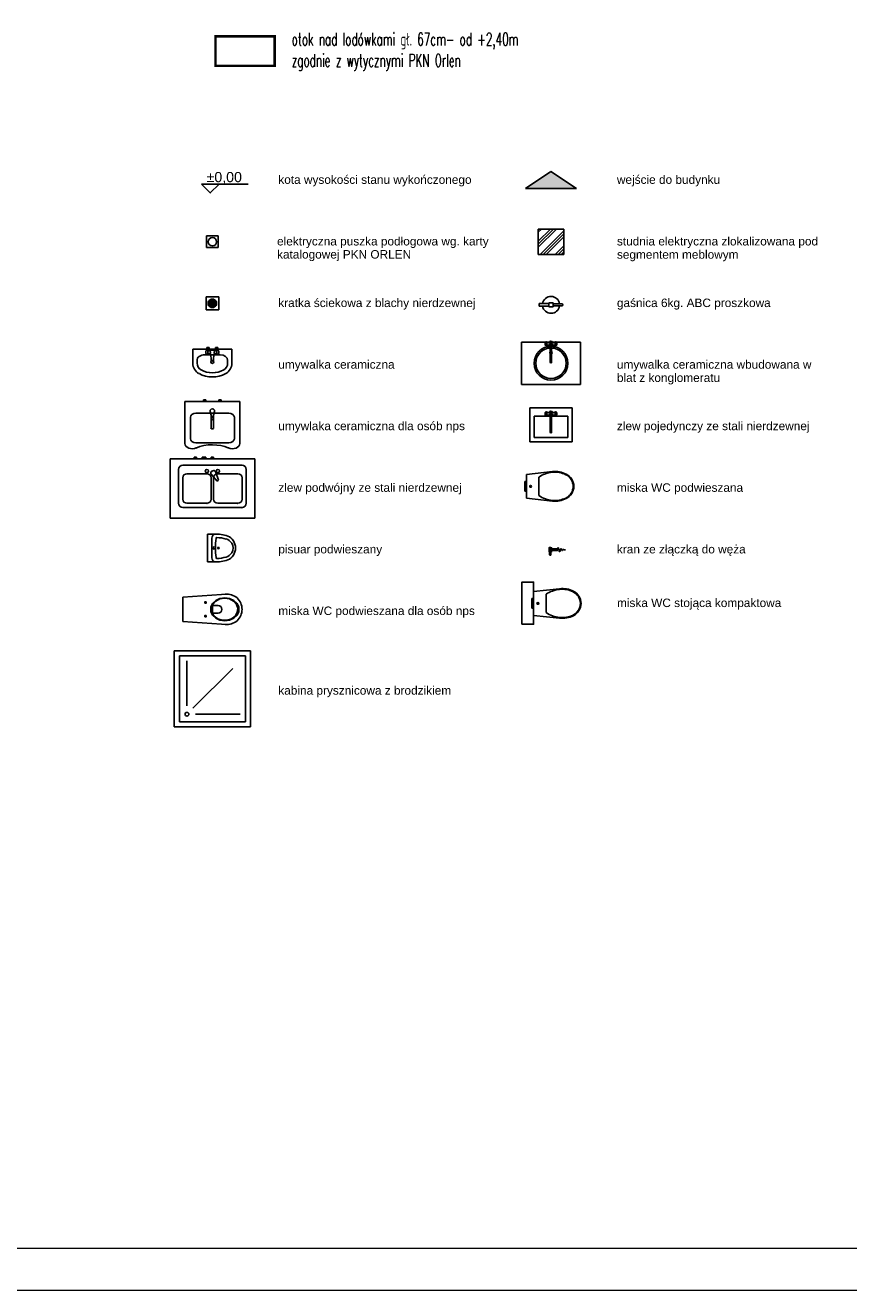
# Model space of a CAD drawing. Header units: metres. Extents: x 5541655 to 5588333, y 5589641 to 5627331.
# Tile 55 of 57: x 5586330 to 5587303, y 5624361 to 5625856. Entities that reach past the tile are written whole.
import ezdxf

# ---------------------------------------------------------------- set-up
doc = ezdxf.new("R2010")
doc.units = ezdxf.units.M
doc.header["$MEASUREMENT"] = 0
doc.linetypes.add('ACAD_ISO02W100', pattern=[15, 12, -3])
doc.layers.add('! opisy', color=252, linetype='CONTINUOUS', lineweight=9)
doc.layers.add('MDCP', color=7, linetype='CONTINUOUS', lineweight=18)
for name, color, linetype in [('2D - Ogólne', 7, 'CONTINUOUS'), ('Budowlane - Opisy', 7, 'CONTINUOUS'), ('Instalacje - Elektryczne - Urzadzenia', 7, 'CONTINUOUS'), ('Otok drewniany', 42, 'CONTINUOUS'), ('Wymiarowanie - Poziomy', 172, 'CONTINUOUS'), ('wypelnienia wielobokow', 7, 'CONTINUOUS'), ('Wyposazenie Wew - Urzadzenia Sanitarne', 6, 'CONTINUOUS')]:
    doc.layers.add(name, color=color, linetype=linetype)
doc.styles.add('GENERATED_STYLE_2', font='arial.ttf')
doc.styles.add('style1', font='romans.shx', dxfattribs={"width": 0.6})

# ---------------------------------------------------------------- blocks, each defined once
blk = doc.blocks.new('Sześcian 13_29_3', base_point=(243001.6, -2826.3))
at = {"layer": 'wypelnienia wielobokow', "linetype": 'Continuous'}
h = blk.add_hatch(dxfattribs=at)
h.set_pattern_fill('ALUMINIUM_0003', color=256, style=0, pattern_type=2)
h.set_pattern_definition([(45, (242544.513, -4504.64), (-8.838835, 8.838835), []), (45, (242542.745, -4502.872), (-8.838835, 8.838835), []), (45, (242540.978, -4501.105), (-8.838835, 8.838835), [])])
h.paths.add_polyline_path([(243031.6, -2796.3), (243001.6, -2796.3), (243001.6, -2826.3), (243031.6, -2826.3)], flags=0)
at = {"layer": 'Instalacje - Elektryczne - Urzadzenia'}
for p, q in [((243031.6, -2796.3), (243001.6, -2796.3)), ((243001.6, -2796.3), (243001.6, -2826.3)), ((243031.6, -2826.3), (243031.6, -2796.3)), ((243001.6, -2826.3), (243031.6, -2826.3))]:
    blk.add_line(p, q, dxfattribs=at)
blk = doc.blocks.new('Symbol wejścia 13_30_3', base_point=(242986.6, -2748.4))
at = {"layer": 'wypelnienia wielobokow', "linetype": 'Continuous'}
blk.add_hatch(color=256, dxfattribs=at).paths.add_polyline_path([(242986.6, -2748.4), (243046.6, -2748.4), (243016.6, -2728.4)], flags=0)
at = {"layer": '2D - Ogólne'}
for p, q in [((242986.6, -2748.4), (243016.6, -2728.4)), ((243046.6, -2748.4), (243016.6, -2728.4)), ((242986.6, -2748.4), (243046.6, -2748.4))]:
    blk.add_line(p, q, dxfattribs=at)
blk = doc.blocks.new('Gaśnica 13_31_3', base_point=(243016.6, -2885.9))
at = {"layer": 'Wyposazenie Wew - Urzadzenia Sanitarne'}
for p, q in [((243002.6, -2884.4), (243014.1, -2884.4)), ((243002.6, -2887.4), (243002.6, -2884.4)), ((243014.1, -2883.4), (243019.1, -2883.4)), ((243014.1, -2888.4), (243014.1, -2883.4)), ((243014.1, -2884.4), (243014.1, -2887.4)), ((243019.1, -2883.4), (243019.1, -2888.4)), ((243019.1, -2884.7), (243029.4, -2884.7)), ((243014.1, -2887.4), (243002.6, -2887.4)), ((243019.1, -2888.4), (243014.1, -2888.4)), ((243029.4, -2887.1), (243019.1, -2887.1))]:
    blk.add_line(p, q, dxfattribs=at)
for centre, radius, start, end in [((243016.6, -2885.9), 10, 6.8921, 171.3731), ((243029.4, -2885.9), 1.2, 270, 90), ((243016.6, -2885.9), 10, 188.6269, 353.1079)]:
    blk.add_arc(centre, radius, start, end, dxfattribs=at)
blk = doc.blocks.new('wc niepelnosprawny_32_3', base_point=(242651.6, -3263.6))
at = {"layer": 'Wyposazenie Wew - Urzadzenia Sanitarne'}
for p, q in [((242581.6, -3231.3), (242627.3, -3228.1)), ((242627.3, -3228.1), (242631.7, -3227.8)), ((242581.6, -3231.3), (242581.6, -3260)), ((242607, -3237.6), (242610, -3237.6)), ((242608.5, -3236.1), (242608.5, -3239.1)), ((242616.8, -3238.8), (242614.8, -3243.3)), ((242614.8, -3243.3), (242614.8, -3248.1)), ((242617.1, -3239.8), (242615.6, -3244.4)), ((242615.6, -3244.4), (242616.1, -3249.3)), ((242620.5, -3235.1), (242616.8, -3238.8)), ((242616.8, -3249.4), (242616.8, -3241.9)), ((242620.6, -3235.9), (242617.1, -3239.8)), ((242618.1, -3241), (242623.3, -3241)), ((242625.6, -3232.7), (242620.5, -3235.1)), ((242625.4, -3233.4), (242620.6, -3235.9)), ((242631.1, -3232.5), (242625.4, -3233.4)), ((242631.3, -3231.9), (242625.6, -3232.7)), ((242636.7, -3233.4), (242631.1, -3232.5)), ((242637, -3232.7), (242631.3, -3231.9)), ((242641.5, -3235.9), (242636.7, -3233.4)), ((242642.1, -3235.1), (242637, -3232.7)), ((242645, -3239.8), (242641.5, -3235.9)), ((242645.8, -3238.8), (242642.1, -3235.1)), ((242646.5, -3244.4), (242645, -3239.8)), ((242647.8, -3243.3), (242645.8, -3238.8)), ((242646, -3249.3), (242646.5, -3244.4)), ((242647.8, -3248.1), (242647.8, -3243.3)), ((242607, -3253.7), (242610, -3253.7)), ((242608.5, -3255.2), (242608.5, -3252.2)), ((242614.8, -3248.1), (242616.8, -3252.6)), ((242616.1, -3249.3), (242618.6, -3253.6)), ((242616.8, -3252.6), (242620.5, -3256.2)), ((242618.1, -3250.3), (242623.3, -3250.3)), ((242618.6, -3253.6), (242622.9, -3256.8)), ((242620.5, -3256.2), (242625.6, -3258.6)), ((242622.9, -3256.8), (242628.2, -3258.6)), ((242625.6, -3258.6), (242631.3, -3259.4)), ((242628.2, -3258.6), (242633.9, -3258.6)), ((242631.3, -3259.4), (242637, -3258.6)), ((242633.9, -3258.6), (242639.2, -3256.8)), ((242637, -3258.6), (242642.1, -3256.2)), ((242639.2, -3256.8), (242643.5, -3253.6)), ((242642.1, -3256.2), (242645.8, -3252.6)), ((242643.5, -3253.6), (242646, -3249.3)), ((242645.8, -3252.6), (242647.8, -3248.1)), ((242581.6, -3260), (242627.3, -3263.2)), ((242627.3, -3263.2), (242631.7, -3263.5))]:
    blk.add_line(p, q, dxfattribs=at)
for centre in [(242608.5, -3237.6), (242608.5, -3253.7)]:
    blk.add_circle(centre, 0.846, dxfattribs=at)
for centre, radius, start, end in [((242633.8, -3245.5), 17.8, 359.3659, 96.6513), ((242617.9, -3242.2), 1.2, 84.1101, 167.7661), ((242623.1, -3245.7), 4.7, 272.8022, 87.1978), ((242617.9, -3249.2), 1.2, 192.2339, 275.8899), ((242633.8, -3245.9), 17.8, 263.3487, 0.6341)]:
    blk.add_arc(centre, radius, start, end, dxfattribs=at)
blk = doc.blocks.new('Rectangular Floor Drain 13_33_3', base_point=(242616.6, -2884.1))
at = {"layer": 'Wyposazenie Wew - Urzadzenia Sanitarne'}
for p, q in [((242609.1, -2876.6), (242609.1, -2891.6)), ((242624.1, -2876.6), (242609.1, -2876.6)), ((242611.6, -2884.1), (242611.7, -2882.8)), ((242611.7, -2885.4), (242611.6, -2884.1)), ((242611.7, -2882.8), (242612.2, -2881.6)), ((242611.7, -2883.4), (242621.5, -2883.4)), ((242621.5, -2884.9), (242611.7, -2884.9)), ((242612.2, -2886.6), (242611.7, -2885.4)), ((242621, -2881.9), (242612.1, -2881.9)), ((242612.2, -2881.6), (242613, -2880.6)), ((242613, -2880.6), (242614.1, -2879.8)), ((242613.3, -2880.4), (242619.8, -2880.4)), ((242614.1, -2879.8), (242615.3, -2879.3)), ((242615.3, -2879.3), (242616.6, -2879.1)), ((242616.6, -2879.1), (242617.8, -2879.3)), ((242617.8, -2879.3), (242619.1, -2879.8)), ((242619.1, -2879.8), (242620.1, -2880.6)), ((242620.1, -2880.6), (242620.9, -2881.6)), ((242620.9, -2881.6), (242621.4, -2882.8)), ((242621.4, -2885.4), (242620.9, -2886.6)), ((242621.4, -2882.8), (242621.6, -2884.1)), ((242621.6, -2884.1), (242621.4, -2885.4)), ((242624.1, -2891.6), (242624.1, -2876.6)), ((242609.1, -2891.6), (242624.1, -2891.6)), ((242612.1, -2886.4), (242621, -2886.4)), ((242613, -2887.6), (242612.2, -2886.6)), ((242614.1, -2888.4), (242613, -2887.6)), ((242619.8, -2887.9), (242613.3, -2887.9)), ((242615.3, -2888.9), (242614.1, -2888.4)), ((242616.6, -2889.1), (242615.3, -2888.9)), ((242617.8, -2888.9), (242616.6, -2889.1)), ((242619.1, -2888.4), (242617.8, -2888.9)), ((242620.1, -2887.6), (242619.1, -2888.4)), ((242620.9, -2886.6), (242620.1, -2887.6))]:
    blk.add_line(p, q, dxfattribs=at)
blk = doc.blocks.new('Rectangular Floor Sink 13_34_3', base_point=(242571.6, -3384.7))
at = {"layer": 'Wyposazenie Wew - Urzadzenia Sanitarne'}
for p, q in [((242571.6, -3294.7), (242661.6, -3294.7)), ((242571.6, -3384.7), (242571.6, -3294.7)), ((242577.6, -3300.7), (242655.6, -3300.7)), ((242577.6, -3378.7), (242577.6, -3300.7)), ((242655.6, -3300.7), (242655.6, -3378.7)), ((242661.6, -3294.7), (242661.6, -3384.7)), ((242586.6, -3359.7), (242586.6, -3306.7)), ((242593.6, -3362.7), (242640.6, -3315.7)), ((242655.6, -3378.7), (242577.6, -3378.7)), ((242596.6, -3369.7), (242649.6, -3369.7)), ((242661.6, -3384.7), (242571.6, -3384.7))]:
    blk.add_line(p, q, dxfattribs=at)
blk.add_circle((242586.6, -3369.7), 2.2, dxfattribs=at)
blk = doc.blocks.new('Szafka stojąca 2D 13_35_3', base_point=(242666.6, -3138))
at = {"layer": 'Wyposazenie Wew - Urzadzenia Sanitarne'}
for p, q in [((242666.6, -3068), (242566.6, -3068)), ((242566.6, -3138), (242566.6, -3068)), ((242581.6, -3075.5), (242651.6, -3075.5)), ((242595.2, -3068), (242595.2, -3066)), ((242595.2, -3066), (242597.9, -3066)), ((242597.9, -3068), (242595.2, -3068)), ((242597.9, -3066), (242597.9, -3068)), ((242604.5, -3068), (242604.5, -3066)), ((242604.5, -3066), (242608.7, -3066)), ((242608.7, -3068), (242604.5, -3068)), ((242608.7, -3066), (242608.7, -3068)), ((242615.2, -3068), (242615.2, -3066)), ((242615.2, -3066), (242617.9, -3066)), ((242617.9, -3068), (242615.2, -3068)), ((242617.9, -3066), (242617.9, -3068)), ((242666.6, -3138), (242666.6, -3068)), ((242576.6, -3120.5), (242576.6, -3080.5)), ((242581.6, -3115.5), (242581.6, -3090.5)), ((242586.6, -3085.5), (242610.1, -3085.5)), ((242615.1, -3090.5), (242615.1, -3115.5)), ((242622.2, -3094.2), (242615.3, -3085.9)), ((242615.9, -3082.9), (242617.3, -3082.1)), ((242618.1, -3115.5), (242618.1, -3090.5)), ((242620.1, -3083.1), (242623.9, -3093.2)), ((242623.9, -3093.2), (242622.2, -3094.2)), ((242623.1, -3085.5), (242646.6, -3085.5)), ((242651.6, -3090.5), (242651.6, -3115.5)), ((242656.6, -3080.5), (242656.6, -3120.5)), ((242610.1, -3120.5), (242586.6, -3120.5)), ((242646.6, -3120.5), (242623.1, -3120.5)), ((242666.6, -3138), (242566.6, -3138)), ((242651.6, -3125.5), (242581.6, -3125.5))]:
    blk.add_line(p, q, dxfattribs=at)
for centre in [(242610.1, -3082.5), (242623.1, -3082.5)]:
    blk.add_circle(centre, 1.95, dxfattribs=at)
for centre, radius, start, end in [((242581.6, -3080.5), 5, 90, 180), ((242651.6, -3080.5), 5, 0, 90), ((242586.6, -3090.5), 5, 90, 180), ((242610.1, -3090.5), 5, 0, 90), ((242616.9, -3084.6), 2, 120, 219.4623), ((242618.3, -3083.8), 2, 20.5377, 120), ((242623.1, -3090.5), 5, 90, 180), ((242646.6, -3090.5), 5, 0, 90), ((242581.6, -3120.5), 5, 180, 270), ((242586.6, -3115.5), 5, 180, 270), ((242610.1, -3115.5), 5, 270, 0), ((242623.1, -3115.5), 5, 180, 270), ((242646.6, -3115.5), 5, 270, 0), ((242651.6, -3120.5), 5, 270, 0)]:
    blk.add_arc(centre, radius, start, end, dxfattribs=at)
for p in [(242615.9, -3082.9), (242620.1, -3083.1), (242610.1, -3120.5), (242646.6, -3120.5), (242651.6, -3125.5)]:
    blk.add_point(p, dxfattribs=at)
blk = doc.blocks.new('Umywalka wbud.okrągła 13_36_3', base_point=(243016.6, -2929.9))
at = {"layer": 'Wyposazenie Wew - Urzadzenia Sanitarne'}
for p, q in [((242981.6, -2929.9), (243051.6, -2929.9)), ((242981.6, -2979.9), (242981.6, -2929.9)), ((243009.8, -2930.4), (243009.6, -2930.9)), ((243010, -2930), (243009.8, -2930.4)), ((243010.5, -2929.7), (243010, -2930)), ((243010.8, -2929.5), (243010.5, -2929.7)), ((243011.1, -2929.7), (243010.8, -2929.5)), ((243014.5, -2930.7), (243010.8, -2929.5)), ((243011.3, -2930.1), (243011.1, -2929.7)), ((243011.5, -2930.7), (243011.3, -2930.1)), ((243011.6, -2931.5), (243011.5, -2930.7)), ((243018.6, -2930.7), (243022.3, -2929.5)), ((243021.6, -2930.7), (243021.5, -2931.5)), ((243021.8, -2930.1), (243021.6, -2930.7)), ((243022, -2929.7), (243021.8, -2930.1)), ((243022.3, -2929.5), (243022, -2929.7)), ((243022.6, -2929.7), (243022.3, -2929.5)), ((243022.6, -2929.7), (243023.1, -2930)), ((243023.3, -2930.4), (243023.1, -2930)), ((243023.5, -2930.9), (243023.3, -2930.4)), ((243051.6, -2979.9), (243051.6, -2929.9)), ((243009.6, -2930.9), (243009.6, -2931.6)), ((243009.6, -2931.6), (243009.6, -2932.3)), ((243009.6, -2932.3), (243009.6, -2932.9)), ((243009.6, -2932.9), (243009.8, -2933.4)), ((243009.8, -2933.4), (243010, -2933.8)), ((243010.5, -2934.2), (243010, -2933.8)), ((243010.5, -2934.2), (243010.8, -2934.3)), ((243014.5, -2933.1), (243010.8, -2934.3)), ((243010.8, -2934.3), (243011.1, -2934.2)), ((243011.1, -2934.2), (243011.3, -2933.8)), ((243011.3, -2933.8), (243011.5, -2933.1)), ((243011.5, -2933.1), (243011.6, -2932.3)), ((243011.6, -2932.3), (243011.6, -2931.5)), ((243015.8, -2931.8), (243015.8, -2953.8)), ((243017.3, -2953.8), (243017.3, -2931.8)), ((243018.6, -2933.1), (243022.3, -2934.3)), ((243021.5, -2931.5), (243021.5, -2932.3)), ((243021.5, -2932.3), (243021.6, -2933.1)), ((243021.6, -2933.1), (243021.8, -2933.8)), ((243021.8, -2933.8), (243022, -2934.2)), ((243022, -2934.2), (243022.3, -2934.3)), ((243022.3, -2934.3), (243022.6, -2934.2)), ((243022.6, -2934.2), (243023.1, -2933.8)), ((243023.1, -2933.8), (243023.3, -2933.4)), ((243023.3, -2933.4), (243023.5, -2932.9)), ((243023.5, -2931.6), (243023.5, -2930.9)), ((243023.5, -2932.3), (243023.5, -2931.6)), ((243023.5, -2932.9), (243023.5, -2932.3)), ((242981.6, -2979.9), (243051.6, -2979.9))]:
    blk.add_line(p, q, dxfattribs=at)
for centre, radius in [((243016.6, -2954.9), 20), ((243016.6, -2954.9), 18), ((243016.6, -2942.4), 1.5)]:
    blk.add_circle(centre, radius, dxfattribs=at)
for centre, radius, start, end in [((243016.6, -2931.9), 3, 27.9765, 152.0235), ((243016.6, -2931.9), 1.68, 298.0549, 241.9451), ((243016.6, -2931.9), 3, 207.9765, 254.7747), ((243016.6, -2931.9), 0.8, 10, 170), ((243016.6, -2931.9), 3, 285.2253, 332.0235), ((243016.6, -2953.8), 0.788, 180, 0)]:
    blk.add_arc(centre, radius, start, end, dxfattribs=at)
blk = doc.blocks.new('Umywalka niepełnospr 13_37_3', base_point=(242616.6, -3000.2))
at = {"layer": 'Wyposazenie Wew - Urzadzenia Sanitarne'}
for p, q in [((242649.1, -3000.2), (242584.1, -3000.2)), ((242584.1, -3000.2), (242584.1, -3049.7)), ((242606.2, -3000.2), (242606.2, -2998.2)), ((242606.2, -2998.2), (242608.9, -2998.2)), ((242608.9, -3000.2), (242606.2, -3000.2)), ((242608.9, -2998.2), (242608.9, -3000.2)), ((242624.2, -3000.2), (242624.2, -2998.2)), ((242624.2, -2998.2), (242626.9, -2998.2)), ((242626.9, -3000.2), (242624.2, -3000.2)), ((242626.9, -2998.2), (242626.9, -3000.2)), ((242649.1, -3049.7), (242649.1, -3000.2)), ((242590.6, -3044.2), (242590.6, -3018.8)), ((242636.1, -3014), (242597.1, -3014)), ((242614, -3012), (242615.6, -3017.9)), ((242615, -3015.7), (242615, -3031.5)), ((242619.2, -3012), (242617.5, -3017.9)), ((242618.1, -3015.7), (242618.1, -3031.5)), ((242642.6, -3018.8), (242642.6, -3044.2)), ((242615.9, -3031.9), (242615.9, -3031.9)), ((242615.9, -3031.9), (242615.9, -3032)), ((242615.9, -3032), (242615.9, -3031.9)), ((242615.9, -3032), (242615.9, -3032)), ((242636.1, -3049), (242597.1, -3049))]:
    blk.add_line(p, q, dxfattribs=at)
blk.add_circle((242616.6, -3020.5), 1.5, dxfattribs=at)
for centre, radius, start, end in [((242616.6, -3011.5), 2.64, 349.9738, 190.0262), ((242616.6, -3017.7), 1, 190.3544, 349.6456)]:
    blk.add_arc(centre, radius, start, end, dxfattribs=at)
for centre, major_axis, ratio, start_param, end_param in [((242597.2, -3018.9), (-6.64, 0), 0.740076, 4.733875, 6.2617), ((242635.9, -3018.9), (-6.64, 0), 0.740076, 3.163078, 4.690903), ((242616.5, -3031.5), (-1.59, 0), 0.623935, 0, 3.141593), ((242592.7, -3049.7), (-8.62, 0), 0.740076, 0, 2.147669), ((242597.2, -3044.1), (-6.64, 0), 0.740076, 0.021486, 1.549311), ((242616.6, -3080), (-38.7, 0), 0.740076, 4.18494, 5.236377), ((242640.4, -3049.7), (-8.62, 0), 0.740076, 0.993924, 3.141593), ((242635.9, -3044.1), (-6.64, 0), 0.740076, 1.592282, 3.120107)]:
    blk.add_ellipse(centre, major_axis=major_axis, ratio=ratio, start_param=start_param, end_param=end_param, dxfattribs=at)
blk = doc.blocks.new('Pisuar 01 13_38_3', base_point=(242610.8, -3173.2))
at = {"layer": 'Wyposazenie Wew - Urzadzenia Sanitarne'}
for p, q in [((242610.8, -3189.7), (242610.8, -3156.7)), ((242610.8, -3156.7), (242619.1, -3156.7)), ((242615.8, -3184.7), (242615.8, -3161.7)), ((242610.8, -3189.7), (242619.1, -3189.7))]:
    blk.add_line(p, q, dxfattribs=at)
for start, end in [(90, 270), (270, 90)]:
    blk.add_arc((242618.7, -3173.2), 1.35, start, end, dxfattribs=at)
for centre, major_axis, start_param, end_param in [((242620.6, -3161.7), (0, 5.13), 0.221788, 1.570796), ((242619.1, -3215.7), (0, 59), 5.997495, 6.283185), ((242695.2, -3173.2), (0, 80.6), 1.428537, 1.713056), ((242622, -3162), (0, 1.33), 0.085797, 1.387931), ((242619.2, -3217.3), (0, 56.6), 6.025138, 6.231302), ((242629, -3176.2), (0, 14.2), 5.379695, 6.005616), ((242629.9, -3173.2), (0, 15), 3.48908, 5.935698), ((242631.1, -3173.2), (0, 10.7), 4.135515, 5.289263), ((242620.6, -3184.7), (0, 5.13), 1.570796, 2.919805), ((242622, -3184.4), (0, 1.33), 1.753661, 3.055796), ((242619.2, -3129.2), (0, 56.6), 3.193476, 3.39964), ((242629, -3170.2), (0, 14.2), 3.419162, 4.045083), ((242619.1, -3130.7), (0, 59), 3.141593, 3.427283)]:
    blk.add_ellipse(centre, major_axis=major_axis, ratio=0.93164, start_param=start_param, end_param=end_param, dxfattribs=at)
blk.add_ellipse((242623.7, -3173.2), major_axis=(0, 0.927), ratio=0.93164, dxfattribs=at)
blk = doc.blocks.new('Umywalka 01 13_39_3', base_point=(242616.6, -2938.1))
at = {"layer": 'Wyposazenie Wew - Urzadzenia Sanitarne'}
for p, q in [((242593.6, -2938.1), (242593.6, -2954.9)), ((242593.6, -2938.1), (242639.6, -2938.1)), ((242607.4, -2944.9), (242625.7, -2944.9)), ((242608.7, -2941.5), (242608.8, -2941.2)), ((242608.7, -2941.9), (242608.7, -2941.5)), ((242608.7, -2942.2), (242608.7, -2941.9)), ((242608.8, -2942.6), (242608.7, -2942.2)), ((242608.8, -2940.9), (242608.9, -2940.6)), ((242608.8, -2941.2), (242608.8, -2940.9)), ((242608.8, -2942.9), (242608.8, -2942.6)), ((242608.9, -2943.2), (242608.8, -2942.9)), ((242608.9, -2940.6), (242609.1, -2940.4)), ((242609.1, -2943.4), (242608.9, -2943.2)), ((242609.1, -2940.4), (242609.2, -2940.2)), ((242609.2, -2943.6), (242609.1, -2943.4)), ((242609.2, -2940.2), (242609.4, -2940)), ((242609.4, -2943.8), (242609.2, -2943.6)), ((242609.8, -2939.6), (242609.4, -2940)), ((242609.8, -2944.1), (242609.4, -2943.8)), ((242609.8, -2939.6), (242610, -2939.5)), ((242610, -2944.2), (242609.8, -2944.1)), ((242610, -2939.5), (242610.2, -2939.5)), ((242610.2, -2944.3), (242610, -2944.2)), ((242610.2, -2938.1), (242610.2, -2936.1)), ((242610.2, -2936.1), (242612.9, -2936.1)), ((242612.9, -2938.1), (242610.2, -2938.1)), ((242610.2, -2939.5), (242610.4, -2939.5)), ((242610.4, -2944.2), (242610.2, -2944.3)), ((242613.8, -2940.7), (242610.4, -2939.5)), ((242610.4, -2939.5), (242610.6, -2939.6)), ((242613.8, -2940.7), (242610.4, -2939.5)), ((242613.8, -2943.1), (242610.4, -2944.2)), ((242610.6, -2944.1), (242610.4, -2944.2)), ((242610.6, -2939.6), (242610.8, -2939.8)), ((242610.8, -2944), (242610.6, -2944.1)), ((242610.8, -2939.8), (242611, -2940)), ((242611, -2943.7), (242610.8, -2944)), ((242611, -2940), (242611.1, -2940.3)), ((242611.1, -2943.4), (242611, -2943.7)), ((242611.1, -2940.3), (242611.3, -2940.7)), ((242611.3, -2943.1), (242611.1, -2943.4)), ((242611.3, -2940.7), (242611.4, -2941.1)), ((242611.4, -2942.7), (242611.3, -2943.1)), ((242611.4, -2941.1), (242611.4, -2941.5)), ((242611.4, -2941.5), (242611.4, -2941.9)), ((242611.4, -2941.9), (242611.4, -2942.3)), ((242611.4, -2942.3), (242611.4, -2942.7)), ((242612.9, -2936.1), (242612.9, -2938.1)), ((242613.8, -2940.7), (242613.9, -2940.8)), ((242613.8, -2940.7), (242613.9, -2940.8)), ((242613.9, -2943), (242613.8, -2943.1)), ((242613.9, -2940.8), (242614, -2940.8)), ((242613.9, -2940.8), (242614, -2940.8)), ((242614, -2942.9), (242613.9, -2943)), ((242614, -2940.8), (242614.1, -2941)), ((242614, -2940.8), (242614.1, -2941)), ((242614.1, -2940.9), (242614, -2940.9)), ((242614.1, -2942.8), (242614, -2942.9)), ((242614.1, -2942.8), (242614, -2942.9)), ((242614.1, -2942.9), (242614, -2942.9)), ((242614.1, -2939.6), (242614.1, -2939.5)), ((242614.1, -2939.5), (242614.1, -2939.5)), ((242614.1, -2939.5), (242614.2, -2939.5)), ((242614.1, -2939.6), (242614.1, -2939.5)), ((242614.1, -2939.5), (242614.1, -2939.5)), ((242614.1, -2939.5), (242614.2, -2939.5)), ((242614.1, -2939.7), (242614.1, -2939.6)), ((242614.1, -2939.6), (242614.1, -2939.6)), ((242614.1, -2939.7), (242614.1, -2939.6)), ((242614.1, -2939.6), (242614.1, -2939.6)), ((242614.1, -2940.9), (242614.1, -2939.7)), ((242614.1, -2941), (242614.1, -2941.1)), ((242614.1, -2941), (242614.1, -2941.1)), ((242614.1, -2941.1), (242614.2, -2941.3)), ((242614.1, -2941.1), (242614.2, -2941.3)), ((242614.2, -2942.5), (242614.1, -2942.7)), ((242614.2, -2942.5), (242614.1, -2942.7)), ((242614.1, -2942.7), (242614.1, -2942.8)), ((242614.1, -2942.7), (242614.1, -2942.8)), ((242614.1, -2943.1), (242614.1, -2942.9)), ((242614.1, -2943.1), (242614.1, -2943.1)), ((242614.1, -2943.2), (242614.1, -2943.1)), ((242614.1, -2943.1), (242614.1, -2943.1)), ((242614.1, -2943.2), (242614.4, -2943.9)), ((242614.2, -2939.5), (242614.2, -2939.4)), ((242614.2, -2939.4), (242614.3, -2939.4)), ((242614.2, -2939.5), (242614.2, -2939.4)), ((242614.2, -2939.4), (242614.3, -2939.4)), ((242614.2, -2941.3), (242614.3, -2941.5)), ((242614.2, -2941.3), (242614.3, -2941.5)), ((242614.3, -2942.3), (242614.2, -2942.5)), ((242614.3, -2942.3), (242614.2, -2942.5)), ((242614.3, -2939.4), (242614.3, -2939.4)), ((242614.3, -2939.4), (242614.4, -2939.4)), ((242614.3, -2939.4), (242614.3, -2939.4)), ((242614.3, -2939.4), (242614.4, -2939.4)), ((242614.3, -2941.5), (242614.3, -2941.7)), ((242614.3, -2941.5), (242614.3, -2941.7)), ((242614.3, -2941.7), (242614.3, -2941.9)), ((242614.3, -2941.7), (242614.3, -2941.9)), ((242614.3, -2941.9), (242614.3, -2942.1)), ((242614.3, -2941.9), (242614.3, -2942.1)), ((242614.3, -2942.1), (242614.3, -2942.3)), ((242614.3, -2942.1), (242614.3, -2942.3)), ((242614.4, -2939.4), (242618.8, -2939.4)), ((242614.4, -2943.8), (242614.6, -2945)), ((242614.6, -2945), (242614.9, -2946.7)), ((242618.5, -2945), (242618.3, -2946.7)), ((242618.7, -2943.8), (242618.5, -2945)), ((242619, -2943.2), (242618.7, -2943.9)), ((242619, -2943.2), (242618.7, -2943.9)), ((242618.8, -2939.4), (242618.8, -2939.4)), ((242618.8, -2939.4), (242618.9, -2939.4)), ((242618.8, -2939.4), (242618.8, -2939.4)), ((242618.8, -2939.4), (242618.9, -2939.4)), ((242618.8, -2941.7), (242618.9, -2941.5)), ((242618.8, -2941.7), (242618.9, -2941.5)), ((242618.8, -2941.9), (242618.8, -2941.7)), ((242618.8, -2941.9), (242618.8, -2941.7)), ((242618.8, -2942.1), (242618.8, -2941.9)), ((242618.8, -2942.1), (242618.8, -2941.9)), ((242618.9, -2942.3), (242618.8, -2942.1)), ((242618.9, -2942.3), (242618.8, -2942.1)), ((242618.9, -2939.4), (242618.9, -2939.4)), ((242618.9, -2939.4), (242618.9, -2939.5)), ((242618.9, -2939.4), (242618.9, -2939.4)), ((242618.9, -2939.4), (242618.9, -2939.5)), ((242618.9, -2939.5), (242619, -2939.5)), ((242618.9, -2939.5), (242619, -2939.5)), ((242618.9, -2941.3), (242619, -2941.1)), ((242618.9, -2941.3), (242619, -2941.1)), ((242618.9, -2941.5), (242618.9, -2941.3)), ((242618.9, -2941.5), (242618.9, -2941.3)), ((242618.9, -2942.5), (242618.9, -2942.3)), ((242618.9, -2942.5), (242618.9, -2942.3)), ((242619, -2942.7), (242618.9, -2942.5)), ((242619, -2942.7), (242618.9, -2942.5)), ((242619, -2939.5), (242619, -2939.5)), ((242619, -2939.5), (242619, -2939.6)), ((242619, -2939.5), (242619, -2939.5)), ((242619, -2939.5), (242619, -2939.6)), ((242619, -2939.6), (242619, -2939.6)), ((242619, -2939.6), (242619.1, -2939.7)), ((242619, -2939.6), (242619, -2939.6)), ((242619, -2939.6), (242619.1, -2939.7)), ((242619, -2941), (242619.1, -2940.8)), ((242619, -2941), (242619.1, -2940.8)), ((242619, -2941.1), (242619, -2941)), ((242619, -2941.1), (242619, -2941)), ((242619, -2942.8), (242619, -2942.7)), ((242619, -2942.8), (242619, -2942.7)), ((242619.1, -2942.9), (242619, -2942.8)), ((242619.1, -2942.9), (242619, -2942.8)), ((242619.1, -2943.1), (242619, -2943.1)), ((242619, -2943.1), (242619, -2943.2)), ((242619.1, -2943.1), (242619, -2943.1)), ((242619, -2943.1), (242619, -2943.2)), ((242619.1, -2939.7), (242619.1, -2940.9)), ((242619.1, -2940.8), (242619.2, -2940.8)), ((242619.1, -2940.8), (242619.2, -2940.8)), ((242619.1, -2940.9), (242619.1, -2940.9)), ((242619.1, -2942.9), (242619.1, -2943.1)), ((242619.2, -2943), (242619.1, -2942.9)), ((242619.1, -2942.9), (242619.1, -2943.1)), ((242619.2, -2943), (242619.1, -2942.9)), ((242619.1, -2942.9), (242619.1, -2942.9)), ((242619.2, -2940.8), (242619.3, -2940.7)), ((242619.2, -2940.8), (242619.3, -2940.7)), ((242619.3, -2943.1), (242619.2, -2943)), ((242619.3, -2943.1), (242619.2, -2943)), ((242619.3, -2940.7), (242622.7, -2939.5)), ((242619.3, -2943.1), (242622.7, -2944.2)), ((242620.2, -2938.1), (242620.2, -2936.1)), ((242620.2, -2936.1), (242622.9, -2936.1)), ((242622.9, -2938.1), (242620.2, -2938.1)), ((242621.7, -2941.5), (242621.8, -2941.1)), ((242621.7, -2941.5), (242621.8, -2941.1)), ((242621.7, -2941.9), (242621.7, -2941.5)), ((242621.7, -2941.9), (242621.7, -2941.5)), ((242621.7, -2942.3), (242621.7, -2941.9)), ((242621.7, -2942.3), (242621.7, -2941.9)), ((242621.8, -2942.7), (242621.7, -2942.3)), ((242621.8, -2942.7), (242621.7, -2942.3)), ((242621.8, -2940.7), (242622, -2940.3)), ((242621.8, -2940.7), (242622, -2940.3)), ((242621.8, -2941.1), (242621.8, -2940.7)), ((242621.8, -2941.1), (242621.8, -2940.7)), ((242621.8, -2943.1), (242621.8, -2942.7)), ((242621.8, -2943.1), (242621.8, -2942.7)), ((242622, -2943.4), (242621.8, -2943.1)), ((242622, -2943.4), (242621.8, -2943.1)), ((242622, -2940.3), (242622.1, -2940)), ((242622, -2940.3), (242622.1, -2940)), ((242622.1, -2943.7), (242622, -2943.4)), ((242622.1, -2943.7), (242622, -2943.4)), ((242622.1, -2940), (242622.3, -2939.8)), ((242622.1, -2940), (242622.3, -2939.8)), ((242622.3, -2944), (242622.1, -2943.7)), ((242622.3, -2939.8), (242622.5, -2939.6)), ((242622.3, -2939.8), (242622.5, -2939.6)), ((242622.5, -2944.1), (242622.3, -2944)), ((242622.5, -2939.6), (242622.7, -2939.5)), ((242622.5, -2939.6), (242622.7, -2939.5)), ((242622.7, -2944.2), (242622.5, -2944.1)), ((242622.7, -2939.5), (242622.9, -2939.5)), ((242622.9, -2944.3), (242622.7, -2944.2)), ((242622.9, -2936.1), (242622.9, -2938.1)), ((242622.9, -2939.5), (242623.1, -2939.5)), ((242623.1, -2944.2), (242622.9, -2944.3)), ((242623.1, -2939.5), (242623.3, -2939.6)), ((242623.3, -2944.1), (242623.1, -2944.2)), ((242623.3, -2939.6), (242623.7, -2940)), ((242623.3, -2944.1), (242623.7, -2943.8)), ((242623.7, -2940), (242623.9, -2940.2)), ((242623.9, -2943.6), (242623.7, -2943.8)), ((242623.9, -2940.2), (242624, -2940.4)), ((242624, -2943.4), (242623.9, -2943.6)), ((242624, -2940.4), (242624.2, -2940.6)), ((242624.2, -2943.2), (242624, -2943.4)), ((242624.2, -2940.6), (242624.3, -2940.9)), ((242624.3, -2942.9), (242624.2, -2943.2)), ((242624.3, -2940.9), (242624.3, -2941.2)), ((242624.3, -2941.2), (242624.4, -2941.5)), ((242624.4, -2942.2), (242624.3, -2942.6)), ((242624.3, -2942.6), (242624.3, -2942.9)), ((242624.4, -2941.5), (242624.4, -2941.9)), ((242624.4, -2941.9), (242624.4, -2942.2)), ((242625.7, -2944.9), (242625.7, -2944.9)), ((242639.6, -2938.1), (242639.6, -2954.9)), ((242598.6, -2951.6), (242598.6, -2954.9)), ((242614.8, -2946.7), (242615.1, -2948.8)), ((242615.1, -2948.8), (242615.2, -2951.1)), ((242615.2, -2951.1), (242615.3, -2951.3)), ((242615.2, -2951.1), (242615.3, -2951.3)), ((242615.3, -2951.3), (242615.3, -2951.5)), ((242615.3, -2951.3), (242615.3, -2951.3)), ((242615.3, -2951.3), (242615.3, -2951.5)), ((242615.3, -2951.3), (242615.3, -2951.3)), ((242615.3, -2951.5), (242615.4, -2951.7)), ((242615.4, -2951.7), (242615.5, -2951.9)), ((242615.5, -2951.9), (242615.7, -2952)), ((242615.5, -2951.9), (242615.7, -2952)), ((242615.7, -2952), (242615.9, -2952.1)), ((242615.7, -2952), (242615.9, -2952.1)), ((242615.9, -2952.1), (242616.1, -2952.2)), ((242615.9, -2952.1), (242616.1, -2952.2)), ((242615.9, -2952.2), (242616.1, -2952.2)), ((242616.1, -2952.2), (242616.3, -2952.3)), ((242616.1, -2952.2), (242616.3, -2952.3)), ((242616.1, -2952.2), (242616.2, -2952.3)), ((242616.2, -2952.3), (242616.4, -2952.3)), ((242616.3, -2952.3), (242616.6, -2952.3)), ((242616.3, -2952.3), (242616.6, -2952.3)), ((242616.4, -2952.3), (242616.6, -2952.3)), ((242616.6, -2952.3), (242616.8, -2952.3)), ((242616.6, -2952.3), (242616.8, -2952.3)), ((242616.6, -2952.3), (242616.7, -2952.3)), ((242616.7, -2952.3), (242616.9, -2952.3)), ((242616.8, -2952.3), (242617, -2952.2)), ((242616.8, -2952.3), (242617, -2952.2)), ((242616.9, -2952.3), (242617.1, -2952.2)), ((242617, -2952.2), (242617.2, -2952.1)), ((242617, -2952.2), (242617.2, -2952.1)), ((242617.1, -2952.2), (242617.2, -2952.2)), ((242617.2, -2952.1), (242617.4, -2952)), ((242617.2, -2952.1), (242617.4, -2952)), ((242617.4, -2952), (242617.6, -2951.9)), ((242617.4, -2952), (242617.6, -2951.9)), ((242617.6, -2951.9), (242617.7, -2951.7)), ((242617.7, -2951.7), (242617.8, -2951.5)), ((242617.7, -2951.7), (242617.8, -2951.5)), ((242617.8, -2951.5), (242617.9, -2951.3)), ((242617.8, -2951.5), (242617.9, -2951.3)), ((242618.1, -2948.8), (242617.9, -2951.1)), ((242617.9, -2951.3), (242617.9, -2951.1)), ((242617.9, -2951.3), (242617.9, -2951.1)), ((242617.9, -2951.3), (242617.9, -2951.3)), ((242617.9, -2951.3), (242617.9, -2951.3)), ((242618.3, -2946.7), (242618.1, -2948.8)), ((242634.6, -2951.6), (242634.6, -2954.9))]:
    blk.add_line(p, q, dxfattribs=at)
blk.add_circle((242616.6, -2953.3), 1.75, dxfattribs=at)
for centre, radius, start, end in [((242607.4, -2954.9), 13.9, 180, 241.5254), ((242607.4, -2954.9), 8.89, 180, 241.5254), ((242625.7, -2954.9), 8.89, 298.4746, 0), ((242625.7, -2954.9), 13.9, 298.4746, 0), ((242616.6, -2938.1), 33, 241.5254, 298.4746), ((242616.6, -2938.1), 28, 241.5254, 298.4746)]:
    blk.add_arc(centre, radius, start, end, dxfattribs=at)
for centre, major_axis, start_param, end_param in [((242607.4, -2951.6), (8.89, 0), 1.570796, 3.141593), ((242625.7, -2951.6), (-8.89, 0), 3.141593, 4.712389)]:
    blk.add_ellipse(centre, major_axis=major_axis, ratio=0.750558, start_param=start_param, end_param=end_param, dxfattribs=at)
blk = doc.blocks.new('WC wspornikowy 02 13_40_3', base_point=(242987.6, -3100.5))
at = {"layer": 'Wyposazenie Wew - Urzadzenia Sanitarne'}
for p, q in [((242985.6, -3094.8), (242985.6, -3096.4)), ((242987.6, -3094.8), (242985.6, -3094.8)), ((243018.2, -3083.1), (242987.6, -3086.4)), ((242987.6, -3086.4), (242987.6, -3114.6)), ((242987.6, -3094.8), (242987.6, -3096.4)), ((243002.2, -3111.4), (243002.2, -3089.6)), ((242985.6, -3096.4), (242985.6, -3100.5)), ((242985.6, -3098.9), (242985.6, -3099.3)), ((242987.6, -3098.9), (242985.6, -3098.9)), ((242985.6, -3099.3), (242985.6, -3100.5)), ((242985.6, -3100.5), (242985.6, -3101.6)), ((242985.6, -3101.6), (242985.6, -3100.5)), ((242985.6, -3100.5), (242985.6, -3104.5)), ((242985.6, -3104.5), (242985.6, -3100.5)), ((242985.6, -3102.1), (242985.6, -3101.6)), ((242987.6, -3102.1), (242985.6, -3102.1)), ((242985.6, -3106.2), (242985.6, -3104.5)), ((242987.6, -3106.2), (242985.6, -3106.2)), ((242987.6, -3096.4), (242987.6, -3098.9)), ((242987.6, -3098.9), (242987.6, -3099.3)), ((242987.6, -3099.3), (242987.6, -3100.5)), ((242987.6, -3099.3), (242987.6, -3100.5)), ((242987.6, -3100.5), (242987.6, -3101.6)), ((242987.6, -3101.6), (242987.6, -3102.1)), ((242987.6, -3102.1), (242987.6, -3104.5)), ((242987.6, -3104.5), (242987.6, -3106.2)), ((243018.2, -3117.8), (242987.6, -3114.6))]:
    blk.add_line(p, q, dxfattribs=at)
for centre, major_axis, start_param, end_param in [((243022.2, -3119.6), (36.5, 0), 1.677538, 2.150539), ((243021.4, -3112), (29.5, 0), 1.110454, 1.677538), ((243021.4, -3112), (28.7, 0), 1.110454, 1.677538), ((243027.2, -3100.5), (15.6, 0), 0, 1.110454), ((243027.2, -3100.5), (16.4, 0), 0, 1.110454), ((243027.2, -3100.5), (15.6, 0), 5.172731, 6.283185), ((243027.2, -3100.5), (16.4, 0), 5.172732, 6.283185), ((243027.2, -3100.5), (16.4, 0), 5.172732, 6.283185), ((243022.2, -3081.3), (36.5, 0), 4.132647, 4.605647), ((243021.4, -3088.9), (29.5, 0), 4.605647, 5.172731), ((243021.4, -3088.9), (28.7, 0), 4.605647, 5.172731)]:
    blk.add_ellipse(centre, major_axis=major_axis, ratio=0.985488, start_param=start_param, end_param=end_param, dxfattribs=at)
blk.add_ellipse((242992.5, -3100.5), major_axis=(1.08, 0), ratio=0.985488, dxfattribs=at)
blk = doc.blocks.new('Zlew tradycyjny 13_41_3', base_point=(243041.6, -3047.7))
at = {"layer": 'Wyposazenie Wew - Urzadzenia Sanitarne'}
for p, q in [((242991.6, -3047.7), (242991.6, -3007.7)), ((242991.6, -3007.7), (243041.6, -3007.7)), ((243036.6, -3017.7), (242996.6, -3017.7)), ((242996.6, -3017.7), (242996.6, -3042.7)), ((243009.6, -3013.7), (243009.8, -3013.2)), ((243009.6, -3014.3), (243009.6, -3013.7)), ((243009.6, -3015), (243009.6, -3014.3)), ((243009.6, -3015.7), (243009.6, -3015)), ((243009.8, -3016.2), (243009.6, -3015.7)), ((243009.8, -3013.2), (243010, -3012.8)), ((243010, -3016.6), (243009.8, -3016.2)), ((243010.5, -3012.4), (243010, -3012.8)), ((243010.5, -3016.9), (243010, -3016.6)), ((243010.5, -3012.4), (243010.8, -3012.3)), ((243010.8, -3017.1), (243010.5, -3016.9)), ((243010.8, -3012.3), (243011.1, -3012.4)), ((243014.5, -3013.5), (243010.8, -3012.3)), ((243014.5, -3015.9), (243010.8, -3017.1)), ((243011.1, -3016.9), (243010.8, -3017.1)), ((243011.1, -3012.4), (243011.3, -3012.9)), ((243011.3, -3016.5), (243011.1, -3016.9)), ((243011.3, -3012.9), (243011.5, -3013.5)), ((243011.5, -3015.9), (243011.3, -3016.5)), ((243011.5, -3013.5), (243011.6, -3014.3)), ((243011.6, -3015.1), (243011.5, -3015.9)), ((243011.6, -3014.3), (243011.6, -3015.1)), ((243015.8, -3036.6), (243015.8, -3014.6)), ((243017.3, -3014.6), (243017.3, -3036.6)), ((243018.6, -3013.5), (243022.3, -3012.3)), ((243018.6, -3015.9), (243022.3, -3017.1)), ((243021.5, -3014.3), (243021.6, -3013.5)), ((243021.5, -3015.1), (243021.5, -3014.3)), ((243021.6, -3015.9), (243021.5, -3015.1)), ((243021.6, -3013.5), (243021.8, -3012.9)), ((243021.8, -3016.5), (243021.6, -3015.9)), ((243021.8, -3012.9), (243022, -3012.4)), ((243022, -3016.9), (243021.8, -3016.5)), ((243022, -3012.4), (243022.3, -3012.3)), ((243022.3, -3017.1), (243022, -3016.9)), ((243022.3, -3012.3), (243022.6, -3012.4)), ((243022.6, -3016.9), (243022.3, -3017.1)), ((243022.6, -3012.4), (243023.1, -3012.8)), ((243022.6, -3016.9), (243023.1, -3016.6)), ((243023.1, -3012.8), (243023.3, -3013.2)), ((243023.3, -3016.2), (243023.1, -3016.6)), ((243023.3, -3013.2), (243023.5, -3013.7)), ((243023.5, -3015.7), (243023.3, -3016.2)), ((243023.5, -3013.7), (243023.5, -3014.3)), ((243023.5, -3014.3), (243023.5, -3015)), ((243023.5, -3015), (243023.5, -3015.7)), ((243036.6, -3042.7), (243036.6, -3017.7)), ((243041.6, -3007.7), (243041.6, -3047.7)), ((243041.6, -3047.7), (242991.6, -3047.7)), ((242996.6, -3042.7), (243036.6, -3042.7))]:
    blk.add_line(p, q, dxfattribs=at)
for centre, radius, start, end in [((243016.6, -3014.7), 3, 27.9765, 152.0235), ((243016.6, -3014.7), 3, 207.9765, 254.7747), ((243016.6, -3014.7), 1.68, 298.0549, 241.9451), ((243016.6, -3014.7), 0.8, 10, 170), ((243016.6, -3014.7), 3, 285.2253, 332.0235), ((243016.6, -3036.6), 0.788, 180, 0)]:
    blk.add_arc(centre, radius, start, end, dxfattribs=at)
blk = doc.blocks.new('Sześcian 13_42_3', base_point=(242609.8, -2818.1))
at = {"layer": 'Instalacje - Elektryczne - Urzadzenia'}
for p, q in [((242623.3, -2804.6), (242609.8, -2804.6)), ((242609.8, -2804.6), (242609.8, -2818.1)), ((242623.3, -2818.1), (242623.3, -2804.6)), ((242609.8, -2818.1), (242623.3, -2818.1))]:
    blk.add_line(p, q, dxfattribs=at)
blk = doc.blocks.new('WC wspornikowy 02 13_2')
at = {"layer": 'Wyposazenie Wew - Urzadzenia Sanitarne'}
for p, q in [((-17.3, -30.7), (-14.1, 0)), ((-14.1, 0), (14.1, 0)), ((-5.7, 2), (-4, 2)), ((-5.7, 0), (-5.7, 2)), ((-4, 2), (0, 2)), ((-1.6, 2), (-1.1, 2)), ((-1.6, 0), (-1.6, 2)), ((-1.1, 2), (0, 2)), ((0, 2), (1.1, 2)), ((1.1, 2), (0, 2)), ((0, 2), (4, 2)), ((4, 2), (0, 2)), ((0, 0), (1.1, 0)), ((1.6, 2), (1.1, 2)), ((1.1, 0), (1.6, 0)), ((1.6, 0), (1.6, 2)), ((1.6, 0), (4, 0)), ((5.7, 2), (4, 2)), ((4, 0), (5.7, 0)), ((5.7, 0), (5.7, 2)), ((17.3, -30.7), (14.1, 0)), ((10.9, -14.7), (-10.9, -14.7)), ((-5.7, 0), (-4, 0)), ((-4, 0), (-1.6, 0)), ((-1.6, 0), (-1.1, 0)), ((-1.1, 0), (0, 0)), ((-1.1, 0), (0, 0))]:
    blk.add_line(p, q, dxfattribs=at)
for centre, major_axis, start_param, end_param in [((19.2, -34.6), (0, 36.5), 0.991054, 1.464054), ((-19.2, -34.6), (0, 36.5), 4.819131, 5.292131), ((11.5, -33.8), (0, 29.5), 1.464055, 2.031139), ((11.5, -33.8), (0, 28.7), 1.464055, 2.031139), ((-11.5, -33.8), (0, 28.7), 4.252047, 4.819131), ((-11.5, -33.8), (0, 29.5), 4.252047, 4.819131), ((0, -39.6), (0, 16.4), 2.031139, 3.141593), ((0, -39.6), (0, 15.6), 2.031139, 3.141593), ((0, -39.6), (0, 15.6), 3.141593, 4.252047), ((0, -39.6), (0, 16.4), 3.141593, 4.252046), ((0, -39.6), (0, 16.4), 3.141593, 4.252046)]:
    blk.add_ellipse(centre, major_axis=major_axis, ratio=0.985488, start_param=start_param, end_param=end_param, dxfattribs=at)
blk.add_ellipse((0, -5), major_axis=(0, 1.08), ratio=0.985488, dxfattribs=at)

msp = doc.modelspace()

# ---------------------------------------------------------------- linework, layer by layer
at = {"layer": 'Instalacje - Elektryczne - Urzadzenia'}
msp.add_circle((5586551.3, 5625600.2), 5, dxfattribs=at)
at = {"layer": 'MDCP'}
for points in [[(5584133, 5627330.7), (5588333, 5627330.7), (5588333, 5624360.7), (5584133, 5624360.7)], [(5584183, 5627280.7), (5588283, 5627280.7), (5588283, 5624410.7), (5584183, 5624410.7)]]:
    msp.add_lwpolyline(points, close=True, dxfattribs=at)
at = {"layer": 'Otok drewniany', "color": 251, "linetype": 'ACAD_ISO02W100', "const_width": 3}
msp.add_lwpolyline([(5586555, 5625808), (5586625, 5625808), (5586625, 5625843), (5586555, 5625843)], close=True, dxfattribs=at)
at = {"layer": 'Wymiarowanie - Poziomy'}
msp.add_line((5586538.4, 5625668.2), (5586593.5, 5625668.2), dxfattribs=at)
msp.add_lwpolyline([(5586538.4, 5625668.2), (5586548.8, 5625657.8), (5586559.2, 5625668.2)], dxfattribs=at)
at = {"layer": 'Wyposazenie Wew - Urzadzenia Sanitarne', "flags": 128}
for points in [[(5586951.1, 5625233.8, 0.414214), (5586952.6, 5625235.3), (5586952.6, 5625237.3, 0.414214), (5586951.1, 5625238.8), (5586949.1, 5625238.8), (5586949.1, 5625233.8), (5586949.6, 5625233.8)], [(5586958.6, 5625236.3), (5586959.4, 5625238.4, -0.763382), (5586960.3, 5625238.2), (5586960.9, 5625234.4, 0.812896), (5586961.9, 5625234.3), (5586962.6, 5625237.1, -0.742851), (5586963.6, 5625237.1), (5586964, 5625235.7, 0.673417), (5586965, 5625235.6), (5586965.4, 5625236.5, -0.705472), (5586966.3, 5625236.4), (5586966.3, 5625236.3), (5586968.6, 5625236.3)]]:
    msp.add_lwpolyline(points, format="xyb", dxfattribs=at)
msp.add_lwpolyline([(5586950.6, 5625237.3), (5586950.1, 5625237.3, 0.414214), (5586949.6, 5625236.8), (5586949.6, 5625230.3, 0.414214), (5586950.1, 5625229.8), (5586950.6, 5625229.8, 0.414214), (5586951.1, 5625230.3), (5586951.1, 5625236.8, 0.414214)], format="xyb", close=True, dxfattribs=at)
for points in [[(5586952.6, 5625237.3), (5586952.6, 5625235.3), (5586958.6, 5625235.3), (5586958.6, 5625237.3)], [(5586917, 5625148.1), (5586930.8, 5625148.1), (5586930.8, 5625198.1), (5586917, 5625198.1)]]:
    msp.add_lwpolyline(points, close=True, dxfattribs=at)

# ---------------------------------------------------------------- block references
at = {"layer": '2D - Ogólne'}
msp.add_blockref('Symbol wejścia 13_30_3', (5586921.3, 5625663.1), dxfattribs=at)
at = {"layer": 'Instalacje - Elektryczne - Urzadzenia'}
for name, p in [('Sześcian 13_29_3', (5586936.3, 5625585.2)), ('Sześcian 13_42_3', (5586544.5, 5625593.5))]:
    msp.add_blockref(name, p, dxfattribs=at)
at = {"layer": 'Wyposazenie Wew - Urzadzenia Sanitarne'}
for name, p in [('Rectangular Floor Drain 13_33_3', (5586551.3, 5625527.4)), ('Gaśnica 13_31_3', (5586951.3, 5625525.6)), ('Umywalka 01 13_39_3', (5586551.3, 5625473.4)), ('Umywalka wbud.okrągła 13_36_3', (5586951.3, 5625481.6)), ('Umywalka niepełnospr 13_37_3', (5586551.3, 5625411.4)), ('Zlew tradycyjny 13_41_3', (5586976.3, 5625363.9)), ('Szafka stojąca 2D 13_35_3', (5586601.3, 5625273.6)), ('WC wspornikowy 02 13_40_3', (5586922.3, 5625311.1)), ('Pisuar 01 13_38_3', (5586545.6, 5625238.3)), ('wc niepelnosprawny_32_3', (5586586.3, 5625147.9)), ('Rectangular Floor Sink 13_34_3', (5586506.3, 5625026.9))]:
    msp.add_blockref(name, p, dxfattribs=at)
at = {"layer": 'Wyposazenie Wew - Urzadzenia Sanitarne', "zscale": 100, "rotation": 90}
msp.add_blockref('WC wspornikowy 02 13_2', (5586930.8, 5625172.8), dxfattribs=at)

# ---------------------------------------------------------------- texts
at = {"layer": '! opisy', "color": 7, "ltscale": 0.5, "insert": (5586645, 5625847), "char_height": 15, "attachment_point": 1, "style": 'style1'}
msp.add_mtext_dynamic_manual_height_columns('otok nad lodówkami gł. 67cm- od +2,40m \\Pzgodnie z wytycznymi PKN Orlen', width=450.62, gutter_width=12.5, heights=[-45], dxfattribs=at)
at = {"layer": 'Budowlane - Opisy', "char_height": 10, "attachment_point": 1, "style": 'GENERATED_STYLE_2'}
for s, insert in [('{kota wysokości stanu wykończonego}', (5586629.2, 5625678.6)), ('{wejście do budynku}', (5587029.2, 5625678.6)), ('{kratka ściekowa z blachy nierdzewnej}', (5586629.2, 5625533)), ('{gaśnica 6kg. ABC proszkowa}', (5587029.2, 5625533)), ('{umywalka ceramiczna}', (5586629.2, 5625460.2)), ('{umywlaka ceramiczna dla osób nps}', (5586629.2, 5625387.5)), ('{zlew pojedynczy ze stali nierdzewnej}', (5587029.2, 5625387.5)), ('{zlew podwójny ze stali nierdzewnej}', (5586629.2, 5625314.7)), ('{miska WC podwieszana}', (5587029.2, 5625314.7)), ('{pisuar podwieszany}', (5586629.2, 5625241.9)), ('{kran ze złączką do węża}', (5587029.2, 5625241.9)), ('miska WC stojąca kompaktowa', (5587029.3, 5625178.5)), ('{miska WC podwieszana dla osób nps}', (5586629.2, 5625169.1)), ('{kabina prysznicowa z brodzikiem}', (5586629.2, 5625075))]:
    msp.add_mtext(s, dxfattribs=dict(at, insert=insert))
at = {"layer": 'Budowlane - Opisy', "char_height": 10, "width": 253.629, "attachment_point": 1, "style": 'GENERATED_STYLE_2'}
for s, insert, line_spacing_factor in [('{elektryczna puszka podłogowa wg. karty katalogowej PKN ORLEN}', (5586627.7, 5625605.8), 0.929215), ('{studnia elektryczna zlokalizowana pod segmentem meblowym}', (5587029.2, 5625605.8), 0.93983), ('{umywalka ceramiczna wbudowana w blat z konglomeratu}', (5587029.2, 5625460.2), 0.93983)]:
    msp.add_mtext(s, dxfattribs=dict(at, insert=insert, line_spacing_factor=line_spacing_factor))
at = {"layer": 'Wymiarowanie - Poziomy', "insert": (5586544.4, 5625682.6), "char_height": 12, "attachment_point": 1, "style": 'GENERATED_STYLE_2'}
msp.add_mtext('%%P0,00', dxfattribs=at)

doc.saveas('drawing.dxf')
